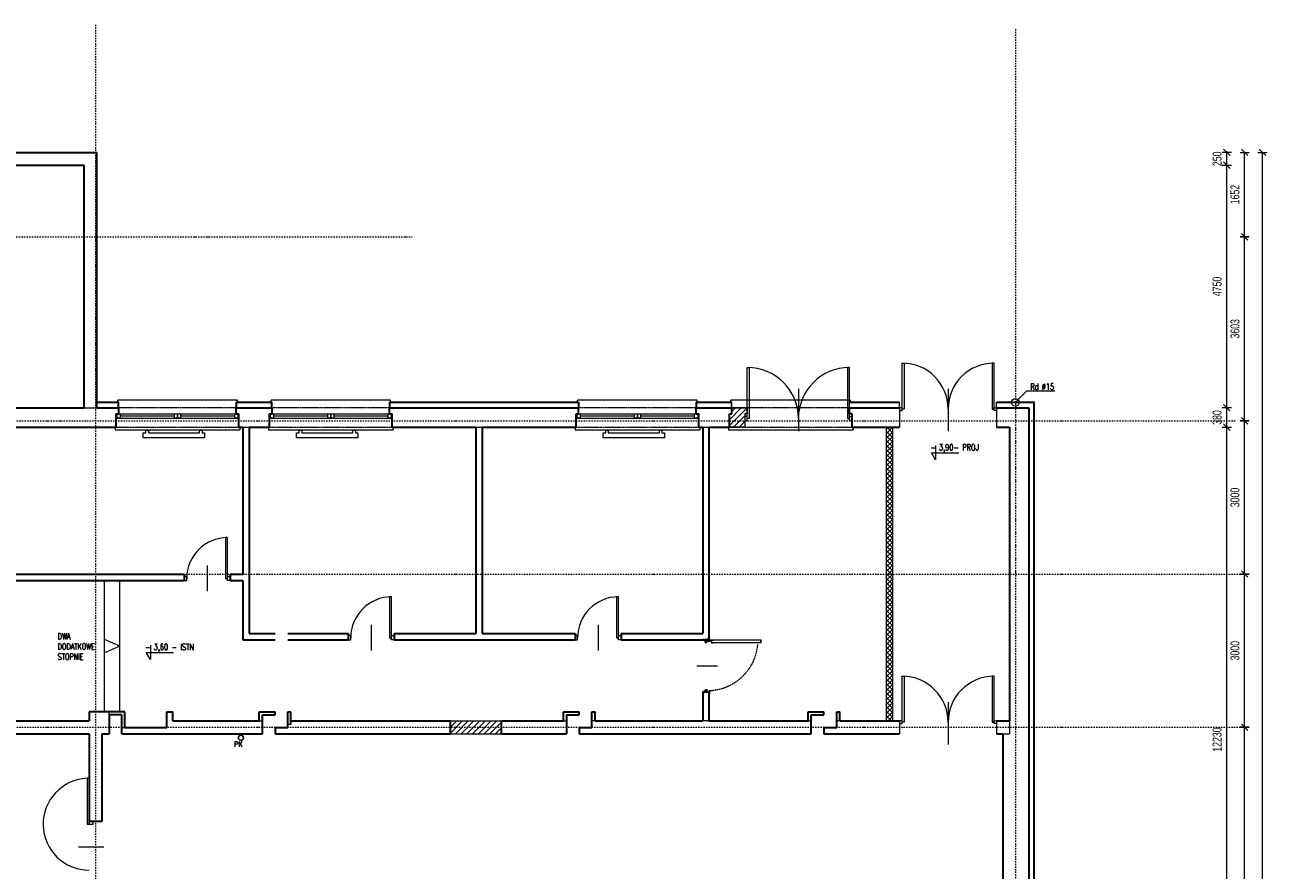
# Model space of a CAD drawing. Header units: millimetres. Extents: x -1893473 to 942156, y -568027 to 942944.
# Tile 99 of 256: x -5039 to 19273, y -212659 to -196111. Entities that reach past the tile are written whole.
import ezdxf

# ---------------------------------------------------------------- set-up
doc = ezdxf.new("R2010")
doc.units = ezdxf.units.MM
doc.header["$LTSCALE"] = 0.2
for name, pattern in [('CENTER', [0.6, 0.375, -0.075, 0.075, -0.075]), ('DASHDOT', [25.4, 12.7, -6.35, 0, -6.35]), ('HIDDEN', [9.525, 6.35, -3.175]), ('Hidden Line', [391.222223, 282.222223, -109])]:
    doc.linetypes.add(name, pattern=pattern)
doc.layers.get('0').update_dxf_attribs({"lineweight": 0})
for name, color, linetype, lineweight in [('!! 0_ Istn-okna', 6, 'Continuous', 13), ('!! 0_ Istn-sciany', 7, 'Continuous', 30), ('!! 0_ Istn-widok', 1, 'Continuous', 15), ('!! 0_ Opis', 3, 'Continuous', 13), ('!! 0_Istn-cienka', 4, 'Continuous', 9), ('!! 0_Istn-drzwi', 1, 'Continuous', 13), ('!! 0_Osie', 1, 'DASHDOT', 13), ('!! 0_Widok', 1, 'Continuous', 15), ('!! 1_ tynk zewn  - nowy', 21, 'Continuous', 20), ('!! 1_drzwi-linia', 213, 'Continuous', 5), ('P-Osie', 1, 'DASHDOT', 18), ('P-Szraf - Ściana działowa', 83, 'Continuous', 0), ('P-Szraf - Ściana nośna', 55, 'Continuous', 0), ('P-Wymiar', 142, 'Continuous', 9), ('P-Ściana działowa', 91, 'Continuous', 5), ('P-Ściana nośna', 253, 'Continuous', 20)]:
    doc.layers.add(name, color=color, linetype=linetype, lineweight=lineweight)
doc.layers.add('!! 0_Istn-grzejniki', color=7, linetype='Continuous', lineweight=0, plot=False)
doc.layers.add('!! 0_opis pionów', color=4, linetype='Continuous')
doc.styles.add('ARCHETYP', font='romans.shx', dxfattribs={"height": 15})
doc.styles.add('ROMANS', font='arial.ttf', dxfattribs={"width": 0.7})
doc.styles.add('SIMPLEX', font='simplex.shx', dxfattribs={"width": 0.77})
doc.dimstyles.new('A100', dxfattribs={"dimscale": 100, "dimtxt": 1.75, "dimasz": 0.05, "dimexe": 0, "dimexo": 0, "dimgap": 1, "dimtad": 1, "dimdec": 0, "dimrnd": 1, "dimdsep": 46, "dimtxsty": 'ROMANS', "dimblk": '[[[[[[[[', "dimcen": 2, "dimdle": 2, "dimse1": 1, "dimse2": 1, "dimclrd": 256, "dimclrt": 1, "dimadec": 0, "dimazin": 0, "dimtfac": 1, "dimtdec": 0, "dimtix": 1, "dimtmove": 2, "dimatfit": 3, "dimldrblk": '[[[[[[[[', "dimfxl": 1, "dimtvp": 0.6, "dimtolj": 1, "dimlwd": 9, "dimarcsym": 0})
pattern_1 = [(45, (-98478.905, -15.4), (-56.1266, 56.1266), [])]

# ---------------------------------------------------------------- blocks, each defined once
blk = doc.blocks.new('BLOK OSI')
at = {"layer": 'P-Osie'}
for points in [[(53191.2, -193626.9), (53191.2, -199870.8)], [(54991.7, -193635.5), (54991.7, -195994)], [(51570, -194041.8), (53810.6, -194041.8)], [(48639.3, -194402.1), (55424.3, -194402.1)], [(48639.3, -194702.1), (55442.3, -194702.1)], [(48639.3, -195002.1), (55442.3, -195002.1)]]:
    blk.add_lwpolyline(points, dxfattribs=at)
blk = doc.blocks.new('drzwi dwuskrzydłowe')
for points in [[(68481.2, -214206.6), (68481.2, -214296.6), (68477.2, -214296.6), (68477.2, -214206.6)], [(68653.2, -214206.6), (68653.2, -214296.6), (68657.2, -214296.6), (68657.2, -214206.6)], [(68477.2, -214294.1), (68472.2, -214294.1), (68472.2, -214299.1), (68477.2, -214299.1)], [(68657.2, -214294.1), (68662.2, -214294.1), (68662.2, -214299.1), (68657.2, -214299.1)]]:
    blk.add_lwpolyline(points, close=True)
for centre, start, end in [((68477.2, -214296.6), 0, 90), ((68657.2, -214296.6), 90, 180)]:
    blk.add_arc(centre, 90, start, end)
blk = doc.blocks.new('zaw-dr-90-p')
at = {"color": 2, "linetype": 'CENTER', "ltscale": 0.2}
for p, q in [((12, 0), (-12, 0)), ((0, 12), (0, -12)), ((24, 24), (31, 24)), ((24, 19), (31, 19))]:
    blk.add_line(p, q, dxfattribs=at)
at = {"ltscale": 0.2}
for p, q in [((10, 12), (6, 12)), ((10, 0), (10, 6))]:
    blk.add_line(p, q, dxfattribs=at)
blk.add_lwpolyline([(0, 6), (23, 6, 0.414214), (28, 11), (28, 31), (24, 31), (24, 11, -0.414214), (23, 10), (0, 10, 4.561698), (8, 6), (5, 4)], format="xyb", dxfattribs=at)
blk.add_lwpolyline([(0, 0), (-2, 0), (-2, 0), (0, 0), (0, 3), (0, 3), (0, 0), (3, 0), (3, 0), (0, 0), (0, -3), (0, -3)], close=True)
blk.add_lwpolyline([(10, 10), (10, 39), (6, 39), (6, 10)], dxfattribs=at)
blk.add_circle((0, 0), 6.5, dxfattribs=at)
blk = doc.blocks.new('drzwi 90- sc 12')
for p, q in [((-13620.3, 20410.2), (-13620.3, 20313.8)), ((-13614.9, 20409.9), (-13620.3, 20409.9)), ((-13616.1, 20410.3), (-13620.2, 20410.3)), ((-13616.1, 20410.3), (-13620, 20410.3)), ((-13618.2, 20410.3), (-13616.2, 20410.3)), ((-13618.2, 20410.3), (-13616.2, 20410.3)), ((-13616.1, 20410.3), (-13616.1, 20411.5)), ((-13616.1, 20411.5), (-13615, 20411.5)), ((-13614.9, 20411.4), (-13614.9, 20313.8)), ((-13715.8, 20302), (-13716.3, 20302)), ((-13715.6, 20308.3), (-13715.6, 20308.6)), ((-13715.6, 20307.7), (-13715.6, 20308.6)), ((-13715.6, 20307.8), (-13715.6, 20308.6)), ((-13715.6, 20307.7), (-13715.4, 20307.7)), ((-13620.3, 20313.5), (-13620.3, 20318)), ((-13614.9, 20313.8), (-13620.3, 20313.8)), ((-13618.2, 20313.4), (-13620.2, 20313.4)), ((-13618.2, 20313.7), (-13618.2, 20313.4)), ((-13618.2, 20313.7), (-13616.4, 20313.7)), ((-13617.8, 20311.1), (-13617.8, 20305.7)), ((-13617.8, 20311.1), (-13617.8, 20305.7)), ((-13616.2, 20309.9), (-13617.4, 20309.9)), ((-13616.8, 20302), (-13616.3, 20302)), ((-13616.2, 20309.9), (-13616.2, 20311)), ((-13615.9, 20313.2), (-13615.9, 20312.2)), ((-13615.9, 20312.2), (-13615, 20312.2)), ((-13614.9, 20312.3), (-13614.9, 20318))]:
    blk.add_line(p, q)
for points in [[(-13665.3, 20285), (-13665.3, 20325.8)], [(-13615.6, 20309.6), (-13615.3, 20309.6), (-13615.3, 20309.8), (-13616.3, 20309.8), (-13616.3, 20309.6), (-13615.9, 20309.6)]]:
    blk.add_lwpolyline(points)
at = {"lineweight": 30}
for points in [[(-13716.3, 20308.9), (-13721.3, 20308.9)], [(-13716.3, 20308.9), (-13716.3, 20296.9)], [(-13614.3, 20308.9), (-13609.3, 20308.9)], [(-13614.3, 20308.9), (-13614.3, 20296.9)]]:
    blk.add_lwpolyline(points, dxfattribs=at)
at = {"ltscale": 0.2}
for points in [[(-13715.6, 20307.5), (-13715.6, 20309.5, 0.414214), (-13715.9, 20309.8), (-13719.4, 20309.8, 0.414214), (-13719.8, 20309.5), (-13719.8, 20308.9), (-13719.6, 20308.9), (-13719.6, 20309.5, -0.414214), (-13719.4, 20309.6), (-13717, 20309.6)], [(-13717, 20309.6), (-13715.9, 20309.6, -0.414214), (-13715.7, 20309.5), (-13715.7, 20307.5)], [(-13715.7, 20307.8), (-13715.7, 20305.6, 0.414214), (-13715.4, 20305.2), (-13715, 20305.2, -0.414214), (-13714.8, 20305.1), (-13714.8, 20304.5, 0.414214), (-13714.5, 20304.1), (-13713.3, 20304.1, 0.414214), (-13712.9, 20304.5), (-13712.9, 20305.1, -1), (-13712.7, 20305.1), (-13712.7, 20302, -0.414214), (-13712.9, 20301.8), (-13715.4, 20301.8, -0.414214), (-13715.6, 20302), (-13715.6, 20302.5), (-13715.8, 20302.5), (-13715.8, 20302, 0.414214), (-13715.4, 20301.6), (-13712.9, 20301.6, 0.414214), (-13712.6, 20302), (-13712.6, 20305.1, 1), (-13713.1, 20305.1), (-13713.1, 20304.5, -0.414214), (-13713.3, 20304.3), (-13714.5, 20304.3, -0.414214), (-13714.6, 20304.5), (-13714.6, 20305.1, 0.414214), (-13715, 20305.4), (-13715.4, 20305.4, -0.414214), (-13715.6, 20305.6), (-13715.6, 20307.6)], [(-13615.9, 20309.6), (-13616.6, 20309.6, 0.414214), (-13616.8, 20309.5), (-13616.8, 20305.6, -0.414214), (-13617.1, 20305.2), (-13617.6, 20305.2, 0.414214), (-13617.7, 20305.1), (-13617.7, 20304.5, -0.414214), (-13618.1, 20304.1), (-13619.3, 20304.1, -0.414214), (-13619.6, 20304.5), (-13619.6, 20305.1, 1), (-13619.8, 20305.1), (-13619.8, 20302, 0.414214), (-13619.6, 20301.8), (-13617.1, 20301.8, 0.414214), (-13616.9, 20302), (-13616.9, 20302.5), (-13616.8, 20302.5), (-13616.8, 20302, -0.414214), (-13617.1, 20301.6), (-13619.6, 20301.6, -0.414214), (-13620, 20302), (-13620, 20305.1, -1), (-13619.4, 20305.1), (-13619.4, 20304.5, 0.414214), (-13619.3, 20304.3), (-13618.1, 20304.3, 0.414214), (-13617.9, 20304.5), (-13617.9, 20305.1, -0.414214), (-13617.6, 20305.4), (-13617.1, 20305.4, 0.414214), (-13617, 20305.6), (-13617, 20309.5, -0.414214), (-13616.6, 20309.8), (-13613.1, 20309.8, -0.414214), (-13612.8, 20309.5), (-13612.8, 20308.9), (-13612.9, 20308.9), (-13612.9, 20309.5, 0.414214), (-13613.1, 20309.6), (-13615.6, 20309.6)]]:
    blk.add_lwpolyline(points, format="xyb", dxfattribs=at)
blk.add_lwpolyline([(-13616.8, 20308.8), (-13617, 20308.8), (-13617, 20307.4), (-13616.8, 20307.4)], close=True)
at = {"linetype": 'Hidden Line', "lineweight": 9, "ltscale": 0.05}
blk.add_arc((-13615.5, 20305.1), 99.1, 94.8005, 177.6944, dxfattribs=at)
for centre, radius, start, end in [((-13620.2, 20410.2), 0.1, 90, 180), ((-13615, 20411.4), 0.1, 0, 90), ((-13620.2, 20313.5), 0.1, 180, 270), ((-13616.4, 20313.2), 0.5, 0, 90), ((-13616.3, 20311), 0.1, 0, 90), ((-13615, 20312.3), 0.1, 270, 0)]:
    blk.add_arc(centre, radius, start, end)
at = {"xscale": 0.09999999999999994, "yscale": 0.09999999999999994, "zscale": 0.09999999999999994, "rotation": 180.0000000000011}
blk.add_blockref('zaw-dr-90-p', (-13614.9, 20310.9), dxfattribs=at)
blk = doc.blocks.new('[[[[[[[[')
at = {"layer": 'P-Wymiar'}
for p, q in [((-12.7, -12.7), (12.7, 12.7)), ((0, 0), (-4.6, 0)), ((0, 18), (0, -18))]:
    blk.add_line(p, q, dxfattribs=at)
blk = doc.blocks.new('*D4192')
at = {"layer": 'DEFPOINTS', "color": 0, "transparency": 16777216}
for p in [(-7143, -198608), (19183, -198608), (7247, -255913)]:
    blk.add_point(p, dxfattribs=at)
at = {"layer": 'P-Wymiar', "lineweight": 9, "transparency": 16777216}
blk.add_line((19183, -255908), (19183, -198613), dxfattribs=at)
at = {"layer": 'P-Wymiar', "lineweight": 9, "transparency": 16777216, "xscale": 5, "yscale": 5, "zscale": 5}
for p, rotation in [((19183, -198608), 90), ((19183, -255913), 270)]:
    blk.add_blockref('[[[[[[[[', p, dxfattribs=dict(at, rotation=rotation))
at = {"layer": 'P-Wymiar', "color": 1, "transparency": 16777216, "insert": (18994, -227261), "char_height": 175, "attachment_point": 5, "rotation": 90, "style": 'ROMANS'}
blk.add_mtext('\\A1;57305', dxfattribs=at)
blk = doc.blocks.new('*D4201')
at = {"layer": 'DEFPOINTS', "color": 0, "transparency": 16777216}
for p in [(10837, -209863), (18833, -209863), (10837, -216473)]:
    blk.add_point(p, dxfattribs=at)
at = {"layer": 'P-Wymiar', "lineweight": 9, "transparency": 16777216}
blk.add_line((18833, -216468), (18833, -209868), dxfattribs=at)
at = {"layer": 'P-Wymiar', "lineweight": 9, "transparency": 16777216, "xscale": 5, "yscale": 5, "zscale": 5}
for p, rotation in [((18833, -209863), 90), ((18833, -216473), 270)]:
    blk.add_blockref('[[[[[[[[', p, dxfattribs=dict(at, rotation=rotation))
at = {"layer": 'P-Wymiar', "color": 1, "transparency": 16777216, "insert": (18644, -213168), "char_height": 175, "attachment_point": 5, "rotation": 90, "style": 'ROMANS'}
blk.add_mtext('\\A1;6610', dxfattribs=at)
blk = doc.blocks.new('*D4202')
at = {"layer": 'DEFPOINTS', "color": 0, "transparency": 16777216}
for p in [(10837, -206863), (18833, -206863), (10837, -209863)]:
    blk.add_point(p, dxfattribs=at)
at = {"layer": 'P-Wymiar', "lineweight": 9, "transparency": 16777216}
blk.add_line((18833, -209858), (18833, -206868), dxfattribs=at)
at = {"layer": 'P-Wymiar', "lineweight": 9, "transparency": 16777216, "xscale": 5, "yscale": 5, "zscale": 5}
for p, rotation in [((18833, -206863), 90), ((18833, -209863), 270)]:
    blk.add_blockref('[[[[[[[[', p, dxfattribs=dict(at, rotation=rotation))
at = {"layer": 'P-Wymiar', "color": 1, "transparency": 16777216, "insert": (18644, -208363), "char_height": 175, "attachment_point": 5, "rotation": 90, "style": 'ROMANS'}
blk.add_mtext('\\A1;3000', dxfattribs=at)
blk = doc.blocks.new('*D4203')
at = {"layer": 'DEFPOINTS', "color": 0, "transparency": 16777216}
for p in [(10837, -203863), (18833, -203863), (10837, -206863)]:
    blk.add_point(p, dxfattribs=at)
at = {"layer": 'P-Wymiar', "lineweight": 9, "transparency": 16777216}
blk.add_line((18833, -206858), (18833, -203868), dxfattribs=at)
at = {"layer": 'P-Wymiar', "lineweight": 9, "transparency": 16777216, "xscale": 5, "yscale": 5, "zscale": 5}
for p, rotation in [((18833, -203863), 90), ((18833, -206863), 270)]:
    blk.add_blockref('[[[[[[[[', p, dxfattribs=dict(at, rotation=rotation))
at = {"layer": 'P-Wymiar', "color": 1, "transparency": 16777216, "insert": (18644, -205363), "char_height": 175, "attachment_point": 5, "rotation": 90, "style": 'ROMANS'}
blk.add_mtext('\\A1;3000', dxfattribs=at)
blk = doc.blocks.new('*D4204')
at = {"layer": 'DEFPOINTS', "color": 0, "transparency": 16777216}
for p in [(-5862, -200260), (18833, -200260), (10837, -203863)]:
    blk.add_point(p, dxfattribs=at)
at = {"layer": 'P-Wymiar', "lineweight": 9, "transparency": 16777216}
blk.add_line((18833, -203858), (18833, -200265), dxfattribs=at)
at = {"layer": 'P-Wymiar', "lineweight": 9, "transparency": 16777216, "xscale": 5, "yscale": 5, "zscale": 5}
for p, rotation in [((18833, -200260), 90), ((18833, -203863), 270)]:
    blk.add_blockref('[[[[[[[[', p, dxfattribs=dict(at, rotation=rotation))
at = {"layer": 'P-Wymiar', "color": 1, "transparency": 16777216, "insert": (18644, -202062), "char_height": 175, "attachment_point": 5, "rotation": 90, "style": 'ROMANS'}
blk.add_mtext('\\A1;3603', dxfattribs=at)
blk = doc.blocks.new('*D4205')
at = {"layer": 'DEFPOINTS', "color": 0, "transparency": 16777216}
for p in [(-7143, -198608), (18833, -198608), (-5862, -200260)]:
    blk.add_point(p, dxfattribs=at)
at = {"layer": 'P-Wymiar', "lineweight": 9, "transparency": 16777216}
blk.add_line((18833, -200255), (18833, -198613), dxfattribs=at)
at = {"layer": 'P-Wymiar', "lineweight": 9, "transparency": 16777216, "xscale": 5, "yscale": 5, "zscale": 5}
for p, rotation in [((18833, -198608), 90), ((18833, -200260), 270)]:
    blk.add_blockref('[[[[[[[[', p, dxfattribs=dict(at, rotation=rotation))
at = {"layer": 'P-Wymiar', "color": 1, "transparency": 16777216, "insert": (18644, -199434), "char_height": 175, "attachment_point": 5, "rotation": 90, "style": 'ROMANS'}
blk.add_mtext('\\A1;1652', dxfattribs=at)
blk = doc.blocks.new('*D4223')
at = {"layer": 'DEFPOINTS', "color": 0, "transparency": 16777216}
for p in [(10717, -203988), (18483, -203988), (10587, -216218)]:
    blk.add_point(p, dxfattribs=at)
at = {"layer": 'P-Wymiar', "lineweight": 9, "transparency": 16777216}
blk.add_line((18483, -216213), (18483, -203993), dxfattribs=at)
at = {"layer": 'P-Wymiar', "lineweight": 9, "transparency": 16777216, "xscale": 5, "yscale": 5, "zscale": 5}
for p, rotation in [((18483, -203988), 90), ((18483, -216218), 270)]:
    blk.add_blockref('[[[[[[[[', p, dxfattribs=dict(at, rotation=rotation))
at = {"layer": 'P-Wymiar', "color": 1, "transparency": 16777216, "insert": (18294, -210103), "char_height": 175, "attachment_point": 5, "rotation": 90, "style": 'ROMANS'}
blk.add_mtext('\\A1;12230', dxfattribs=at)
blk = doc.blocks.new('*D4224')
at = {"layer": 'DEFPOINTS', "color": 0, "transparency": 16777216}
for p in [(11097, -203608), (18483, -203608), (10717, -203988)]:
    blk.add_point(p, dxfattribs=at)
at = {"layer": 'P-Wymiar', "lineweight": 9, "transparency": 16777216}
for p, q in [((18483, -203603), (18483, -203598)), ((18483, -203988), (18483, -203608)), ((18483, -203993), (18483, -203998))]:
    blk.add_line(p, q, dxfattribs=at)
at = {"layer": 'P-Wymiar', "lineweight": 9, "transparency": 16777216, "xscale": 5, "yscale": 5, "zscale": 5}
for p, rotation in [((18483, -203608), 270), ((18483, -203988), 90)]:
    blk.add_blockref('[[[[[[[[', p, dxfattribs=dict(at, rotation=rotation))
at = {"layer": 'P-Wymiar', "color": 1, "transparency": 16777216, "insert": (18294, -203798), "char_height": 175, "attachment_point": 5, "rotation": 90, "style": 'ROMANS'}
blk.add_mtext('\\A1;380', dxfattribs=at)
blk = doc.blocks.new('*D4225')
at = {"layer": 'DEFPOINTS', "color": 0, "transparency": 16777216}
for p in [(-7393, -198858), (18483, -198858), (11097, -203608)]:
    blk.add_point(p, dxfattribs=at)
at = {"layer": 'P-Wymiar', "lineweight": 9, "transparency": 16777216}
blk.add_line((18483, -203603), (18483, -198863), dxfattribs=at)
at = {"layer": 'P-Wymiar', "lineweight": 9, "transparency": 16777216, "xscale": 5, "yscale": 5, "zscale": 5}
for p, rotation in [((18483, -198858), 90), ((18483, -203608), 270)]:
    blk.add_blockref('[[[[[[[[', p, dxfattribs=dict(at, rotation=rotation))
at = {"layer": 'P-Wymiar', "color": 1, "transparency": 16777216, "insert": (18294, -201233), "char_height": 175, "attachment_point": 5, "rotation": 90, "style": 'ROMANS'}
blk.add_mtext('\\A1;4750', dxfattribs=at)
blk = doc.blocks.new('*D4226')
at = {"layer": 'DEFPOINTS', "color": 0, "transparency": 16777216}
for p in [(-7143, -198608), (18483, -198608), (-7393, -198858)]:
    blk.add_point(p, dxfattribs=at)
at = {"layer": 'P-Wymiar', "lineweight": 9, "transparency": 16777216}
for p, q in [((18483, -198603), (18483, -198598)), ((18483, -198858), (18483, -198608)), ((18483, -198863), (18483, -198868))]:
    blk.add_line(p, q, dxfattribs=at)
at = {"layer": 'P-Wymiar', "lineweight": 9, "transparency": 16777216, "xscale": 5, "yscale": 5, "zscale": 5}
for p, rotation in [((18483, -198608), 270), ((18483, -198858), 90)]:
    blk.add_blockref('[[[[[[[[', p, dxfattribs=dict(at, rotation=rotation))
at = {"layer": 'P-Wymiar', "color": 1, "transparency": 16777216, "insert": (18294, -198733), "char_height": 175, "attachment_point": 5, "rotation": 90, "style": 'ROMANS'}
blk.add_mtext('\\A1;250', dxfattribs=at)

msp = doc.modelspace()

# ---------------------------------------------------------------- hatches: boundary and pattern name
at = {"layer": 'P-Szraf - Ściana działowa'}
h = msp.add_hatch(dxfattribs=at)
h.set_pattern_fill('ANSI37', color=256, scale=20)
h.set_pattern_definition([(45, (-98478.905, -15.4), (-44.90128, 44.90128), []), (135, (-98478.905, -15.4), (-44.90128, -44.90128), [])])
h.paths.add_polyline_path([(11819.34661, -209738.09366), (11939.34661, -209738.09366), (11939.34661, -203988.09366), (11819.34661, -203988.09366)])
at = {"layer": 'P-Szraf - Ściana nośna'}
h = msp.add_hatch(dxfattribs=at)
h.set_pattern_fill('ANSI31', color=256, scale=25)
h.set_pattern_definition(pattern_1)
h.paths.add_polyline_path([(8799.34661, -203608.09366), (9099.34661, -203608.09366), (9099.34661, -203728.09366), (9049.34661, -203728.09366), (9049.34661, -203988.09366), (8749.34661, -203988.09366), (8749.34661, -203728.09366), (8799.34661, -203728.09366)])
h = msp.add_hatch(dxfattribs=at)
h.set_pattern_fill('ANSI31', color=256, scale=25)
h.set_pattern_definition(pattern_1)
h.paths.add_polyline_path([(4289.34661, -209738.09366), (3289.34661, -209738.09366), (3289.34661, -209863.09366), (4289.34661, -209863.09366)])
h.paths.add_polyline_path([(4289.34661, -209863.09366), (3289.34661, -209863.09366), (3289.34661, -209988.09366), (4289.34661, -209988.09366)])

# ---------------------------------------------------------------- linework, layer by layer
at = {"layer": '!! 0_ Istn-okna'}
for points in [[(-3250.65339, -203728.09366), (-850.65339, -203728.09366)], [(-250.65339, -203728.09366), (2149.34661, -203728.09366)], [(5749.34661, -203728.09366), (8149.34661, -203728.09366)], [(-3250.65339, -203808.09366), (-850.65339, -203808.09366)], [(-3170.65339, -203768.09366), (-2110.65339, -203768.09366)], [(-1990.65339, -203768.09366), (-930.65339, -203768.09366)], [(-250.65339, -203808.09366), (2149.34661, -203808.09366)], [(-170.65339, -203768.09366), (889.34661, -203768.09366)], [(1009.34661, -203768.09366), (2069.34661, -203768.09366)], [(5749.34661, -203808.09366), (8149.34661, -203808.09366)], [(5829.34661, -203768.09366), (6889.34661, -203768.09366)], [(7009.34661, -203768.09366), (8069.34661, -203768.09366)]]:
    msp.add_lwpolyline(points, dxfattribs=at)
for points in [[(-3230.65339, -203728.09366), (-3170.65339, -203728.09366), (-3170.65339, -203808.09366), (-3230.65339, -203808.09366)], [(-2110.65339, -203728.09366), (-2050.65339, -203728.09366), (-2050.65339, -203808.09366), (-2110.65339, -203808.09366)], [(-2050.65339, -203728.09366), (-1990.65339, -203728.09366), (-1990.65339, -203808.09366), (-2050.65339, -203808.09366)], [(-930.65339, -203728.09366), (-870.65339, -203728.09366), (-870.65339, -203808.09366), (-930.65339, -203808.09366)], [(-230.65339, -203728.09366), (-170.65339, -203728.09366), (-170.65339, -203808.09366), (-230.65339, -203808.09366)], [(889.34661, -203728.09366), (949.34661, -203728.09366), (949.34661, -203808.09366), (889.34661, -203808.09366)], [(949.34661, -203728.09366), (1009.34661, -203728.09366), (1009.34661, -203808.09366), (949.34661, -203808.09366)], [(2069.34661, -203728.09366), (2129.34661, -203728.09366), (2129.34661, -203808.09366), (2069.34661, -203808.09366)], [(5769.34661, -203728.09366), (5829.34661, -203728.09366), (5829.34661, -203808.09366), (5769.34661, -203808.09366)], [(6889.34661, -203728.09366), (6949.34661, -203728.09366), (6949.34661, -203808.09366), (6889.34661, -203808.09366)], [(6949.34661, -203728.09366), (7009.34661, -203728.09366), (7009.34661, -203808.09366), (6949.34661, -203808.09366)], [(8069.34661, -203728.09366), (8129.34661, -203728.09366), (8129.34661, -203808.09366), (8069.34661, -203808.09366)]]:
    msp.add_lwpolyline(points, close=True, dxfattribs=at)
at = {"layer": '!! 0_ Istn-sciany'}
for p, q in [((-450.65339, -209738.09366), (-450.65339, -209558.09366)), ((109.34661, -209868.09366), (109.34661, -209558.09366)), ((169.34661, -209808.09366), (169.34661, -209558.09366)), ((10289.34661, -209738.09366), (10289.34661, -209558.09366)), ((10849.34661, -209868.09366), (10849.34661, -209558.09366)), ((10909.34661, -209738.09366), (10909.34661, -209558.09366)), ((-390.65339, -209988.09366), (-390.65339, -209618.09366)), ((3289.34661, -209988.09366), (3289.34661, -209738.09366)), ((4289.34661, -209988.09366), (4289.34661, -209738.09366)), ((10349.34661, -209988.09366), (10349.34661, -209618.09366))]:
    msp.add_line(p, q, dxfattribs=at)
for points in [[(-6330.65339, -198608.09366), (-3630.65339, -198608.09366)], [(-3630.65339, -203608.09366), (-3630.65339, -198608.09366)], [(-6080.65339, -198858.09366), (-3880.65339, -198858.09366)], [(-3880.65339, -203608.09366), (-3880.65339, -198858.09366)], [(-6080.65339, -203608.09366), (-3880.65339, -203608.09366)], [(-3630.65339, -203608.09366), (-3200.65339, -203608.09366)], [(-3250.65339, -203728.09366), (-3200.65339, -203728.09366)], [(-3250.65339, -203988.09366), (-3250.65339, -203728.09366)], [(-3200.65339, -203728.09366), (-3200.65339, -203608.09366)], [(-900.65339, -203608.09366), (-200.65339, -203608.09366)], [(-900.65339, -203728.09366), (-900.65339, -203608.09366)], [(-900.65339, -203728.09366), (-850.65339, -203728.09366)], [(-850.65339, -203988.09366), (-850.65339, -203728.09366)], [(-250.65339, -203728.09366), (-200.65339, -203728.09366)], [(-250.65339, -203988.09366), (-250.65339, -203728.09366)], [(-200.65339, -203728.09366), (-200.65339, -203608.09366)], [(2099.34661, -203608.09366), (5799.34661, -203608.09366)], [(2099.34661, -203728.09366), (2099.34661, -203608.09366)], [(2099.34661, -203728.09366), (2149.34661, -203728.09366)], [(2149.34661, -203988.09366), (2149.34661, -203728.09366)], [(5749.34661, -203728.09366), (5799.34661, -203728.09366)], [(5749.34661, -203988.09366), (5749.34661, -203728.09366)], [(5799.34661, -203728.09366), (5799.34661, -203608.09366)], [(8099.34661, -203608.09366), (8799.34661, -203608.09366)], [(8099.34661, -203728.09366), (8099.34661, -203608.09366)], [(8099.34661, -203728.09366), (8149.34661, -203728.09366)], [(8149.34661, -203988.09366), (8149.34661, -203728.09366)], [(8749.34661, -203988.09366), (8749.34661, -203728.09366)], [(8749.34661, -203728.09366), (8799.34661, -203728.09366)], [(8799.34661, -203728.09366), (8799.34661, -203608.09366)], [(11099.34661, -203608.09366), (12079.34662, -203608.09366)], [(11099.34661, -203728.09366), (11099.34661, -203608.09366)], [(11149.34661, -203728.09366), (11099.34661, -203728.09366)], [(11149.34661, -203988.09366), (11149.34661, -203728.09366)], [(13979.34659, -203608.09366), (14609.34661, -203608.09366)], [(14609.34661, -203608.09366), (14609.34661, -216728.09366)], [(-6520.65339, -203988.09366), (-3250.65339, -203988.09366)], [(-850.65339, -203988.09366), (-770.65339, -203988.09366)], [(-770.65339, -203988.09366), (-770.65339, -206868.09366)], [(-650.65339, -203988.09366), (-250.65339, -203988.09366)], [(-650.65339, -203988.09366), (-650.65339, -208028.09366)], [(2149.34661, -203988.09366), (3789.34661, -203988.09366)], [(3789.34661, -203988.09366), (3789.34661, -208028.09366)], [(3909.34661, -203988.09366), (5749.34661, -203988.09366)], [(3909.34661, -203988.09366), (3909.34661, -208028.09366)], [(8149.34661, -203988.09366), (8229.34661, -203988.09366)], [(8229.34661, -203988.09366), (8229.34661, -208028.09366)], [(8349.34661, -203988.09366), (8749.34661, -203988.09366)], [(8349.34661, -203988.09366), (8349.34661, -208148.09366)], [(11149.34661, -203988.09366), (12079.34661, -203988.09366)], [(13979.34661, -203988.09366), (14229.34661, -203988.09366)], [(14229.34661, -203988.09366), (14229.34661, -209738.09366)], [(-6910.65339, -206868.09366), (-1920.65339, -206868.09366)], [(-1920.65339, -206868.09366), (-1920.65339, -206988.09366)], [(-1020.65339, -206868.09366), (-770.65339, -206868.09366)], [(-1020.65339, -206868.09366), (-1020.65339, -206988.09366)], [(-10020.65339, -206988.09366), (-1920.65339, -206988.09366)], [(-1020.65339, -206988.09366), (-770.65339, -206988.09366)], [(-770.65339, -206988.09366), (-770.65339, -208148.09366)], [(-650.65339, -208028.09366), (-140.65339, -208028.09366)], [(109.34661, -208028.09366), (1289.34661, -208028.09366)], [(1289.34661, -208028.09366), (1289.34661, -208148.09366)], [(2189.34661, -208028.09366), (3789.34661, -208028.09366)], [(2189.34661, -208028.09366), (2189.34661, -208148.09366)], [(3909.34661, -208028.09366), (5729.34661, -208028.09366)], [(5729.34661, -208028.09366), (5729.34661, -208148.09366)], [(6629.34661, -208028.09366), (8229.34661, -208028.09366)], [(6629.34661, -208028.09366), (6629.34661, -208148.09366)], [(-770.65339, -208148.09366), (-140.65339, -208148.09366)], [(109.34661, -208148.09366), (1289.34661, -208148.09366)], [(2189.34661, -208148.09366), (5729.34661, -208148.09366)], [(6629.34661, -208148.09366), (8349.34661, -208148.09366)], [(8229.34661, -209168.09366), (8349.34661, -209168.09366)], [(8229.34661, -209168.09366), (8229.34661, -209738.09366)], [(8349.34661, -209168.09366), (8349.34661, -209738.09366)], [(-3780.65339, -209558.09366), (-3780.65339, -209738.09366)], [(-3080.65339, -209558.09366), (-3780.65339, -209558.09366)], [(-3080.65339, -209868.09366), (-3080.65339, -209558.09366)], [(-2260.65339, -209868.09366), (-2260.65339, -209558.09366)], [(-2260.65339, -209558.09366), (-2140.65339, -209558.09366)], [(-2140.65339, -209738.09366), (-2140.65339, -209558.09366)], [(-450.65339, -209558.09366), (-140.65339, -209558.09366)], [(-140.65339, -209618.09366), (-140.65339, -209558.09366)], [(109.34661, -209558.09366), (169.34661, -209558.09366)], [(5499.34661, -209558.09366), (5809.34661, -209558.09366)], [(5499.34661, -209738.09366), (5499.34661, -209558.09366)], [(5809.34661, -209618.09366), (5809.34661, -209558.09366)], [(6059.34661, -209558.09366), (6119.34661, -209558.09366)], [(6059.34661, -209868.09366), (6059.34661, -209558.09366)], [(6119.34661, -209738.09366), (6119.34661, -209558.09366)], [(10289.34661, -209558.09366), (10599.34661, -209558.09366)], [(10599.34661, -209618.09366), (10599.34661, -209558.09366)], [(10849.34661, -209558.09366), (10909.34661, -209558.09366)], [(-7420.65339, -209738.09366), (-3780.65339, -209738.09366)], [(-3140.65339, -209618.09366), (-3390.65339, -209618.09366)], [(-3390.65339, -209618.09366), (-3390.65339, -209868.09366)], [(-3140.65339, -209988.09366), (-3140.65339, -209618.09366)], [(-2140.65339, -209738.09366), (-450.65339, -209738.09366)], [(-390.65339, -209618.09366), (-140.65339, -209618.09366)], [(169.34661, -209738.09366), (3289.34661, -209738.09366)], [(4289.34661, -209738.09366), (5499.34661, -209738.09366)], [(5559.34661, -209618.09366), (5559.34661, -209988.09366)], [(5559.34661, -209618.09366), (5809.34661, -209618.09366)], [(6119.34661, -209738.09366), (8229.34661, -209738.09366)], [(8349.34661, -209738.09366), (10289.34661, -209738.09366)], [(10349.34661, -209618.09366), (10599.34661, -209618.09366)], [(10909.34661, -209738.09366), (12079.34661, -209738.09366)], [(13979.34661, -209738.09366), (14229.34661, -209738.09366)], [(-7420.65339, -209988.09366), (-3780.65339, -209988.09366)], [(-3780.65339, -209988.09366), (-3780.65339, -211709.38239)], [(-3530.65339, -209988.09366), (-3390.65339, -209988.09366)], [(-3530.65339, -209988.09366), (-3530.65339, -211709.38239)], [(-3390.65339, -209868.09366), (-3390.65339, -209988.09366)], [(-3140.65339, -209988.09366), (-390.65339, -209988.09366)], [(-3080.65339, -209868.09366), (-2260.65339, -209868.09366)], [(-140.65339, -209868.09366), (109.34661, -209868.09366)], [(-140.65339, -209868.09366), (-140.65339, -209988.09366)], [(-140.65339, -209988.09366), (3289.34661, -209988.09366)], [(4289.34661, -209988.09366), (5559.34661, -209988.09366)], [(5809.34661, -209868.09366), (6059.34661, -209868.09366)], [(5809.34661, -209868.09366), (5809.34661, -209988.09366)], [(5809.34661, -209988.09366), (10349.34661, -209988.09366)], [(10599.34661, -209868.09366), (10849.34661, -209868.09366)], [(10599.34661, -209868.09366), (10599.34661, -209988.09366)], [(10599.34661, -209988.09366), (12079.34661, -209988.09366)], [(13979.34661, -209988.09366), (14099.34661, -209988.09366)], [(14099.34661, -209988.09366), (14099.34661, -216218.09366)], [(-3530.65339, -211709.38239), (-3780.65339, -211709.38239)]]:
    msp.add_lwpolyline(points, dxfattribs=at)
at = {"layer": '!! 0_ Istn-widok'}
for points in [[(-880.65339, -203458.09366), (-3220.65339, -203458.09366)], [(-3220.65339, -203508.09366), (-3220.65339, -203458.09366)], [(-880.65339, -203508.09366), (-880.65339, -203458.09366)], [(2119.34661, -203458.09366), (-220.65339, -203458.09366)], [(-220.65339, -203508.09366), (-220.65339, -203458.09366)], [(2119.34661, -203508.09366), (2119.34661, -203458.09366)], [(8119.34661, -203458.09366), (5779.34661, -203458.09366)], [(5779.34661, -203508.09366), (5779.34661, -203458.09366)], [(8119.34661, -203508.09366), (8119.34661, -203458.09366)], [(11119.34661, -203458.09366), (8779.34661, -203458.09366)], [(8779.34661, -203508.09366), (8779.34661, -203458.09366)], [(11119.34661, -203508.09366), (11119.34661, -203458.09366)], [(-3880.65339, -203608.09366), (-3630.65339, -203608.09366)], [(-3270.65339, -203988.09366), (-3270.65339, -204038.09366)], [(-3270.65339, -204038.09366), (-830.65339, -204038.09366)], [(-830.65339, -203988.09366), (-830.65339, -204038.09366)], [(-770.65339, -203988.09366), (-650.65339, -203988.09366)], [(-270.65339, -203988.09366), (-270.65339, -204038.09366)], [(-270.65339, -204038.09366), (2169.34661, -204038.09366)], [(2169.34661, -203988.09366), (2169.34661, -204038.09366)], [(3789.34661, -203988.09366), (3909.34661, -203988.09366)], [(5729.34661, -203988.09366), (5729.34661, -204038.09366)], [(5729.34661, -204038.09366), (8169.34661, -204038.09366)], [(8169.34661, -203988.09366), (8169.34661, -204038.09366)], [(8229.34661, -203988.09366), (8349.34661, -203988.09366)], [(8729.34661, -203988.09366), (8729.34661, -204038.09366)], [(8729.34661, -204038.09366), (11169.34661, -204038.09366)], [(11169.34661, -203988.09366), (11169.34661, -204038.09366)], [(-3480.65339, -209558.09366), (-3480.65339, -206988.09366)], [(-3180.65339, -209558.09366), (-3180.65339, -206988.09366)], [(-3390.65339, -209618.09366), (-3390.65339, -209558.09366)], [(-450.65339, -209738.09366), (-390.65339, -209738.09366)], [(169.34661, -209808.09366), (109.34661, -209808.09366)], [(5499.34661, -209738.09366), (5559.34661, -209738.09366)], [(6119.34661, -209738.09366), (6059.34661, -209738.09366)], [(8349.34661, -209738.09366), (8229.34661, -209738.09366)], [(10289.34661, -209738.09366), (10349.34661, -209738.09366)], [(10909.34661, -209738.09366), (10849.34661, -209738.09366)], [(14229.34661, -209738.09366), (14229.34661, -209988.09366)], [(-3140.65339, -209868.09366), (-3080.65339, -209868.09366)], [(14099.34661, -209988.09366), (14229.34661, -209988.09366)]]:
    msp.add_lwpolyline(points, dxfattribs=at)
msp.add_circle((14344.41256, -203503.09366), 75, dxfattribs=at)
at = {"layer": '!! 0_ Opis'}
for points in [[(14570.78455, -203276.72167), (14344.41256, -203503.09366)], [(14570.78455, -203276.72167), (15119.6379, -203276.72167)], [(12785.31586, -204347.42873), (12785.31586, -204627.44639)], [(12785.31586, -204627.44639), (12704.48173, -204487.43756)], [(12704.48173, -204487.43756), (13238.8238, -204487.43756)], [(-2582.99284, -208255.84751), (-2582.99284, -208535.86516)], [(-2582.99284, -208535.86516), (-2663.82698, -208395.85633)], [(-2663.82698, -208395.85633), (-2129.4849, -208395.85633)]]:
    msp.add_lwpolyline(points, dxfattribs=at)
at = {"layer": '!! 0_Istn-cienka', "linetype": 'HIDDEN', "ltscale": 2}
for points in [[(-900.65339, -203608.09366), (-3200.65339, -203608.09366)], [(2099.34661, -203608.09366), (-200.65339, -203608.09366)], [(8099.34661, -203608.09366), (5799.34661, -203608.09366)], [(11099.34661, -203608.09366), (8799.34661, -203608.09366)], [(-3250.65339, -203988.09366), (-850.65339, -203988.09366)], [(-250.65339, -203988.09366), (2149.34661, -203988.09366)], [(5749.34661, -203988.09366), (8149.34661, -203988.09366)], [(8749.34661, -203988.09366), (11149.34661, -203988.09366)]]:
    msp.add_lwpolyline(points, dxfattribs=at)
at = {"layer": '!! 0_Istn-drzwi'}
for points in [[(9139.34661, -202818.09366), (9139.34661, -203818.09366), (9099.34661, -203818.09366), (9099.34661, -202818.09366)], [(11059.34661, -202818.09366), (11059.34661, -203818.09366), (11099.34661, -203818.09366), (11099.34661, -202818.09366)], [(9099.34661, -203778.09366), (9049.34661, -203778.09366), (9049.34661, -203858.09366), (9099.34661, -203858.09366)], [(11099.34661, -203778.09366), (11149.34661, -203778.09366), (11149.34661, -203858.09366), (11099.34661, -203858.09366)], [(-1110.65339, -206148.09366), (-1110.65339, -206948.09366), (-1070.65339, -206948.09366), (-1070.65339, -206148.09366)], [(-1870.65339, -206908.09366), (-1920.65339, -206908.09366), (-1920.65339, -206988.09366), (-1870.65339, -206988.09366)], [(-1070.65339, -206908.09366), (-1020.65339, -206908.09366), (-1020.65339, -206988.09366), (-1070.65339, -206988.09366)], [(2099.34661, -207308.09366), (2099.34661, -208108.09366), (2139.34661, -208108.09366), (2139.34661, -207308.09366)], [(6539.34661, -207308.09366), (6539.34661, -208108.09366), (6579.34661, -208108.09366), (6579.34661, -207308.09366)], [(1339.34661, -208068.09366), (1289.34661, -208068.09366), (1289.34661, -208148.09366), (1339.34661, -208148.09366)], [(2139.34661, -208068.09366), (2189.34661, -208068.09366), (2189.34661, -208148.09366), (2139.34661, -208148.09366)], [(2139.34661, -208068.09366), (2189.34661, -208068.09366), (2189.34661, -208148.09366), (2139.34661, -208148.09366)], [(5779.34661, -208068.09366), (5729.34661, -208068.09366), (5729.34661, -208148.09366), (5779.34661, -208148.09366)], [(6579.34661, -208068.09366), (6629.34661, -208068.09366), (6629.34661, -208148.09366), (6579.34661, -208148.09366)], [(-3820.65339, -210859.38239), (-3820.65339, -211759.38239), (-3780.65339, -211759.38239), (-3780.65339, -210859.38239)], [(-3700.65339, -211759.3824), (-3700.65339, -211709.3824), (-3780.65339, -211709.3824), (-3780.65339, -211759.3824)]]:
    msp.add_lwpolyline(points, close=True, dxfattribs=at)
for points in [[(10099.34661, -203238.53607), (10099.34661, -204068.09366)], [(13029.34661, -203238.53607), (13029.34661, -204068.09366)], [(-1470.65339, -206698.09366), (-1470.65339, -207198.09366)], [(1739.34661, -207858.09366), (1739.34661, -208358.09366)], [(6179.34661, -207858.09366), (6179.34661, -208358.09366)], [(13029.34661, -209368.53607), (13029.34661, -210198.09366)], [(-3490.65339, -212209.38239), (-3990.65339, -212209.3824)]]:
    msp.add_lwpolyline(points, dxfattribs=at)
for centre, radius, start, end in [((9099.34661, -203818.09366), 1000, 0.000000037, 90.000000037), ((11099.34661, -203818.09366), 1000, 89.999999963, 179.999999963), ((-1070.65339, -206948.09366), 800, 89.999999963, 179.999999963), ((2139.34661, -208108.09366), 800, 89.999999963, 179.999999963), ((6579.34661, -208108.09366), 800, 89.999999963, 179.999999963), ((-3780.65339, -211759.38239), 900, 92.547318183, 269.999999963)]:
    msp.add_arc(centre, radius, start, end, dxfattribs=at)
at = {"layer": '!! 0_Istn-grzejniki'}
for points in [[(-1570.65339, -204048.09366), (-1570.65339, -204098.09366), (-1520.65339, -204098.09366), (-1520.65339, -204198.09366), (-2720.65339, -204198.09366), (-2720.65339, -204098.09366), (-2670.65339, -204098.09366), (-2670.65339, -204048.09366), (-2620.65339, -204048.09366), (-2620.65339, -204098.09366), (-1620.65339, -204098.09366), (-1620.65339, -204048.09366)], [(1429.34661, -204048.09366), (1429.34661, -204098.09366), (1479.34661, -204098.09366), (1479.34661, -204198.09366), (279.34661, -204198.09366), (279.34661, -204098.09366), (329.34661, -204098.09366), (329.34661, -204048.09366), (379.34661, -204048.09366), (379.34661, -204098.09366), (1379.34661, -204098.09366), (1379.34661, -204048.09366)], [(7429.34661, -204048.09366), (7429.34661, -204098.09366), (7479.34661, -204098.09366), (7479.34661, -204198.09366), (6279.34661, -204198.09366), (6279.34661, -204098.09366), (6329.34661, -204098.09366), (6329.34661, -204048.09366), (6379.34661, -204048.09366), (6379.34661, -204098.09366), (7379.34661, -204098.09366), (7379.34661, -204048.09366)]]:
    msp.add_lwpolyline(points, close=True, dxfattribs=at)
at = {"layer": '!! 0_opis pionów'}
msp.add_circle((-810.65339, -210068.09366), 50, dxfattribs=at)
at = {"layer": '!! 0_Widok'}
for points in [[(-3180.65339, -208273.09366), (-3480.65339, -208144.25451)], [(-3180.65339, -208273.09366), (-3480.65339, -208401.9328)]]:
    msp.add_lwpolyline(points, dxfattribs=at)
at = {"layer": '!! 1_ tynk zewn  - nowy'}
for points in [[(-3200.65339, -203498.09366), (-3630.65339, -203498.09366)], [(-3200.65339, -203508.09366), (-3630.65339, -203508.09366)], [(-3210.65339, -203608.09366), (-3210.65339, -203498.09366)], [(-3200.65339, -203608.09366), (-3200.65339, -203498.09366)], [(-200.65339, -203498.09366), (-900.65339, -203498.09366)], [(-900.65339, -203608.09366), (-900.65339, -203498.09366)], [(-200.65339, -203508.09366), (-900.65339, -203508.09366)], [(-890.65339, -203608.09366), (-890.65339, -203498.09366)], [(-210.65339, -203608.09366), (-210.65339, -203498.09366)], [(-200.65339, -203608.09366), (-200.65339, -203498.09366)], [(5799.34661, -203498.09366), (2099.34661, -203498.09366)], [(2099.34661, -203608.09366), (2099.34661, -203498.09366)], [(5799.34661, -203508.09366), (2099.34661, -203508.09366)], [(2109.34661, -203608.09366), (2109.34661, -203498.09366)], [(5799.34661, -203608.09366), (5799.34661, -203498.09366)], [(5809.34661, -203608.09366), (5809.34661, -203498.09366)], [(8799.34661, -203498.09366), (8099.34661, -203498.09366)], [(8099.34661, -203608.09366), (8099.34661, -203498.09366)], [(8799.34661, -203508.09366), (8099.34661, -203508.09366)], [(8109.34661, -203608.09366), (8109.34661, -203498.09366)], [(8789.34661, -203608.09366), (8789.34661, -203498.09366)], [(8799.34661, -203608.09366), (8799.34661, -203498.09366)], [(12079.34663, -203498.09366), (11099.34661, -203498.09366)], [(12079.34663, -203508.09366), (11099.34661, -203508.09366)], [(12079.34662, -203608.09366), (12079.34663, -203498.09366)], [(13999.34661, -216838.09366), (14719.34661, -216838.09366), (14719.34661, -203498.09366), (13979.34657, -203498.09366)], [(13979.34659, -203608.09366), (13979.34657, -203498.09366)], [(13999.34661, -216828.09366), (14709.34661, -216828.09366), (14709.34661, -203508.09366), (13979.34657, -203508.09366)]]:
    msp.add_lwpolyline(points, dxfattribs=at)
at = {"layer": 'P-Ściana działowa'}
for points in [[(11819.34661, -203988.09366), (11819.34661, -209738.09366)], [(11939.34661, -203988.09366), (11939.34661, -209738.09366)]]:
    msp.add_lwpolyline(points, dxfattribs=at)
at = {"layer": 'P-Ściana nośna'}
msp.add_lwpolyline([(8799.34661, -203608.09366), (9099.34661, -203608.09366), (9099.34661, -203728.09366), (9049.34661, -203728.09366), (9049.34661, -203988.09366), (8749.34661, -203988.09366), (8749.34661, -203728.09366), (8799.34661, -203728.09366)], close=True, dxfattribs=at)
for points in [[(12079.34661, -203608.09366), (12079.34661, -203988.09366)], [(13979.34661, -203608.09366), (13979.34661, -203988.09366)], [(3289.34661, -209738.09366), (4289.34661, -209738.09366)], [(12079.34661, -209738.09366), (12079.34661, -209988.09366)], [(13979.34661, -209738.09366), (13979.34661, -209988.09366)], [(3289.34661, -209988.09366), (4289.34661, -209988.09366)]]:
    msp.add_lwpolyline(points, dxfattribs=at)

# ---------------------------------------------------------------- block references
at = {"layer": '!! 0_Osie', "xscale": 10, "yscale": 10, "zscale": 10}
msp.add_blockref('BLOK OSI', (-535567.76763, 1740157.78937), dxfattribs=at)
at = {"layer": '!! 1_drzwi-linia', "xscale": 10, "yscale": 10, "zscale": 10}
for p in [(-672642.475, 1939332.64234), (-672642.475, 1933202.64234)]:
    msp.add_blockref('drzwi dwuskrzydłowe', p, dxfattribs=at)
at = {"layer": '!! 1_drzwi-linia', "xscale": -10, "yscale": 10, "zscale": 10, "rotation": 270}
msp.add_blockref('drzwi 90- sc 12', (-194739.89679, -72005.39662), dxfattribs=at)

# ---------------------------------------------------------------- texts
at = {"layer": '!! 0_ Opis', "style": 'ARCHETYP', "width": 0.7}
msp.add_text('Rd %%C15', height=120, rotation=0.00000004, dxfattribs=at).set_placement((14639.24102, -203254.98776))
at = {"layer": '!! 0_ Opis', "style": 'SIMPLEX', "width": 0.75}
for s, p in [('- 3,90- PROJ', (12678.44137, -204441.65637)), ('- 3,60 - ISTN', (-2689.86734, -208350.07514))]:
    msp.add_text(s, height=120, dxfattribs=at).set_placement(p)
at = {"layer": '!! 0_ Opis', "insert": (-4396.409, -208020.94184), "char_height": 120, "attachment_point": 1, "style": 'SIMPLEX'}
msp.add_mtext_dynamic_manual_height_columns('DWA DODATKOWE STOPNIE', width=46.7031119, gutter_width=75, heights=[0], dxfattribs=at)
at = {"layer": '!! 0_opis pionów', "style": 'ARCHETYP', "width": 0.8}
msp.add_text('PK', height=100, rotation=0.000000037, dxfattribs=at).set_placement((-942.32537, -210242.62711))

# ---------------------------------------------------------------- dimensions: what is measured, and where the dimension line sits
at = {"layer": 'P-Wymiar'}
for base, p1, p2, picture, middle in [((18483.35254, -198608.09366), (-7392.77025, -198858.09366), (-7142.77025, -198608.09366), '*D4226', (18294.00227, -198733.09366)), ((18833.35254, -198608.09366), (-5861.7647, -200260.00762), (-7142.77025, -198608.09366), '*D4205', (18644.00227, -199434.05064)), ((18483.35254, -198858.09366), (11097.22975, -203608.09366), (-7392.77025, -198858.09366), '*D4225', (18294.00227, -201233.09366)), ((18833.35254, -200260.00762), (10837.22975, -203863.09366), (-5861.7647, -200260.00762), '*D4204', (18643.94258, -202061.55064)), ((18483.35254, -203608.09366), (10717.22975, -203988.09366), (11097.22975, -203608.09366), '*D4224', (18293.94258, -203798.09366)), ((18483.35254, -203988.09366), (10587.22975, -216218.09366), (10717.22975, -203988.09366), '*D4223', (18293.94258, -210103.09366)), ((18833.35254, -203863.09366), (10837.22975, -206863.09366), (10837.22975, -203863.09366), '*D4203', (18643.94258, -205363.09366)), ((18833.35254, -206863.09366), (10837.22975, -209863.09366), (10837.22975, -206863.09366), '*D4202', (18643.94258, -208363.09366)), ((18833.35254, -209863.09366), (10837.22975, -216473.09366), (10837.22975, -209863.09366), '*D4201', (18644.00227, -213168.09366))]:
    dim = msp.add_linear_dim(base=base, p1=p1, p2=p2, angle=90, dimstyle='A100', dxfattribs=at)
    dim.commit()
    dim.dimension.update_dxf_attribs({"geometry": picture, "text_midpoint": middle})
dim = msp.add_linear_dim(base=(19183.35254, -198608.09366), p1=(7247.19355, -255913.09232), p2=(-7142.77025, -198608.09366), angle=90, dimstyle='A100', override={"dimtmove": 0}, dxfattribs=at)
dim.commit()
dim.dimension.update_dxf_attribs({"geometry": '*D4192', "text_midpoint": (18993.94258, -227260.59299)})

doc.saveas('drawing.dxf')
